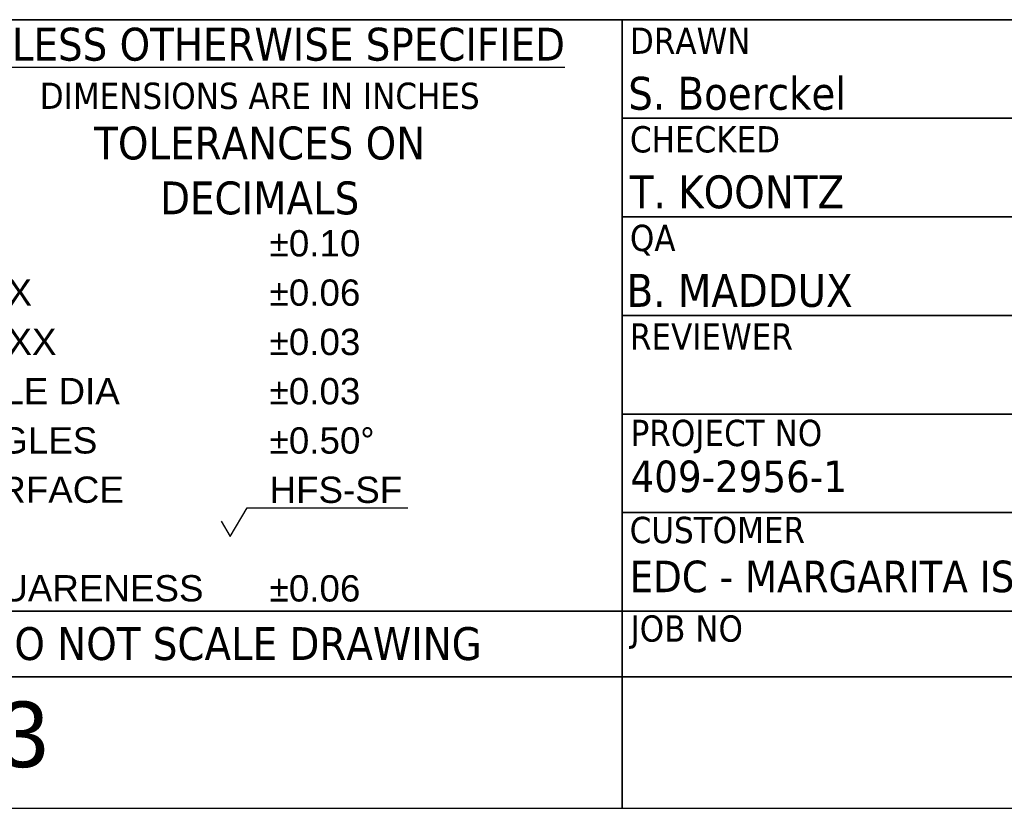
# Paper-space layout 'SHEET_2' of a CAD drawing. Header units: inches. Extents: x 2 to 369, y 6 to 267.
# Tile 44 of 64: x 186 to 216, y 6 to 30. Entities that reach past the tile are written whole.
import ezdxf
from ezdxf.enums import TextEntityAlignment as Align

# ---------------------------------------------------------------- set-up
doc = ezdxf.new("R2010")
doc.units = ezdxf.units.IN
doc.header["$LTSCALE"] = 8
doc.header["$MEASUREMENT"] = 0
doc.layers.get('0').update_dxf_attribs({"lineweight": 25})
doc.layers.get('DEFPOINTS').update_dxf_attribs({"lineweight": 25})
for name, color, linetype, lineweight in [('BORDER', 7, 'Continuous', 25), ('BORDER_INFO', 7, 'Continuous', 25), ('BORDER_TEXT', 7, 'Continuous', 25), ('Title (ANSI)', 7, 'Continuous', 50)]:
    doc.layers.add(name, color=color, linetype=linetype, lineweight=lineweight)
doc.styles.add('Note Text (ANSI)', font='tahoma.ttf')
doc.styles.get("Standard").update_dxf_attribs({"font": 'arial.ttf'})
doc.styles.add('Text Style148', font='tahoma.ttf')
doc.styles.add('Text Style149', font='tahoma.ttf')
doc.styles.add('Text Style153', font='arial.ttf')
doc.styles.add('Text Style154', font='tahoma.ttf')
doc.styles.add('Text Style154_163', font='tahoma.ttf')
doc.styles.add('Text Style190', font='tahoma.ttf', dxfattribs={"width": 0.9})
doc.styles.add('Text Style211', font='tahoma.ttf', dxfattribs={"width": 0.867521})

# ---------------------------------------------------------------- blocks, each defined once
blk = doc.blocks.new('Borders ProEnergy ANSI-D')
at = {"layer": 'BORDER', "lineweight": 35}
for p, q in [((33.25, 1.25), (0.75, 1.25)), ((25.5, 0.75), (25.5, 1.25))]:
    blk.add_line(p, q, dxfattribs=at)
at = {"layer": 'DEFPOINTS'}
blk.add_line((0.25, 0.75), (33.75, 0.75), dxfattribs=at)
at = {"layer": 'BORDER_TEXT', "style": 'Text Style153'}
blk.add_text('3', height=0.25, dxfattribs=at).set_placement((23.125, 0.90625))
blk = doc.blocks.new('Title Blocks PROSERVICES - NO WT')
at = {"layer": 'BORDER', "lineweight": 35}
for p, q in [((5, 7.45), (-1.3056, 7.45)), ((5, 7.45), (5, 4.95)), ((12.75, 7.45), (5, 7.45)), ((5, 7.075), (7.75, 7.075)), ((5, 6.7), (7.75, 6.7)), ((5, 6.325), (7.75, 6.325)), ((5, 5.95), (7.75, 5.95)), ((5, 5.575), (7.75, 5.575)), ((5, 5.2), (2.176, 5.2)), ((7.75, 5.2), (5, 5.2)), ((-1.3056, 4.95), (5, 4.95)), ((5, 4.95), (12.75, 4.95))]:
    blk.add_line(p, q, dxfattribs=at)
at = {"layer": 'BORDER_INFO'}
for p, q in [((3.5107, 5.4841), (3.5757, 5.5936)), ((3.5757, 5.5936), (4.1852, 5.5936)), ((3.4765, 5.5422), (3.5107, 5.4841))]:
    blk.add_line(p, q, dxfattribs=at)
at = {"layer": 'BORDER_INFO', "style": 'Text Style154'}
for s, p in [('DRAWN', (5.03, 7.42)), ('CHECKED', (5.03, 7.045)), ('QA', (5.03, 6.67)), ('REVIEWER', (5.03, 6.295)), ('PROJECT NO', (5.0327, 5.928)), ('CUSTOMER', (5.0289, 5.5588)), ('JOB NO', (5.0324, 5.184))]:
    blk.add_text(s, height=0.1, dxfattribs=at).set_placement(p, align=Align.TOP_LEFT)
at = {"layer": 'BORDER_INFO', "style": 'Text Style149'}
blk.add_text('DO NOT SCALE DRAWING', height=0.125, dxfattribs=at).set_placement((3.5217, 5.0767), align=Align.MIDDLE_CENTER)
at = {"layer": 'BORDER_INFO', "insert": (3.6228, 7.4193), "char_height": 0.075, "width": 2.743404, "attachment_point": 2, "line_spacing_factor": 1.002201, "style": 'Text Style154_163'}
blk.add_mtext('\\fTahoma|b0|i0;\\H0.1250;\\LUNLESS OTHERWISE SPECIFIED\\P\\l\\fTahoma|b0|i0;\\H0.1000;DIMENSIONS ARE IN INCHES\\P\\fTahoma|b0|i0;\\H0.1250;TOLERANCES ON\\PDECIMALS', dxfattribs=at)
at = {"layer": 'BORDER_INFO', "char_height": 0.1, "attachment_point": 1, "line_spacing_factor": 1.125}
for s, insert, width in [('\\fAIGDT|b0|i0;\\H0.1000;`\\fArial|b0|i0;\\H0.1000;0.10\\P\\fAIGDT|b0|i0;\\H0.1000;`\\fArial|b0|i0;\\H0.1000;0.06\\P\\fAIGDT|b0|i0;\\H0.1000;`\\fArial|b0|i0;\\H0.1000;0.03\\P\\fAIGDT|b0|i0;\\H0.1000;`\\fArial|b0|i0;\\H0.1000;0.03\\P\\fAIGDT|b0|i0;\\H0.1000;`\\fArial|b0|i0;\\H0.1000;0.50\\fAIGDT|b0|i0;\\H0.1000;~\\P\\fArial|b0|i0;\\H0.1000;HFS-SF\\P \\P\\fAIGDT|b0|i0;\\H0.1000;`\\fArial|b0|i0;\\H0.1000;0.06', (3.6602, 6.6494), 1.277249), ('\\fArial|b0|i0;\\H0.1000;X.X\\PX.XX\\PX.XXX\\fArial|b1|i0;\\H0.1000;\\L\\P\\l\\fArial|b0|i0;\\H0.1000;HOLE DIA\\fArial|b1|i0;\\H0.1000;\\L\\P\\l\\fArial|b0|i0;\\H0.1000;ANGLES\\PSURFACE\\P \\PSQUARENESS', (2.4388, 6.6498), 0.970732)]:
    blk.add_mtext(s, dxfattribs=dict(at, insert=insert, width=width))
at = {"layer": 'Title (ANSI)'}
for tag, p, height, style in [('AUTHOR_001', (5.0235, 7.1076), 0.125, 'Text Style149'), ('CREATION_DATE_001', (6.761, 7.1322), 0.125, 'Text Style149'), ('CHECKED_BY_001', (5.03, 6.7326), 0.125, 'Text Style149'), ('CHECKED_DATE_001', (6.7709, 6.7572), 0.125, 'Text Style149'), ('ENG_APPROVED_BY_001', (5.0173, 6.3576), 0.125, 'Text Style149'), ('ENG_APPROVAL_DATE_001', (6.7673, 6.3822), 0.125, 'Text Style149'), ('SUBJECT_001', (7.7586, 5.7965), 0.18, 'Text Style148'), ('PROJECT_001', (5.0323, 5.6529), 0.12, 'Note Text (ANSI)'), ('Sheet_Size_001', (7.9108, 5.285), 0.18, 'Text Style148'), ('Sheet_Revision_001', (12.4523, 5.3112), 0.125, 'Text Style149'), ('COMPANY_001', (5.0289, 5.2721), 0.12, 'Note Text (ANSI)')]:
    blk.add_attdef(tag, p, '', height=height, dxfattribs=dict(at, style=style))
for tag, p, height, style, width in [('TITLE_001', (7.7697, 6.4705), 0.18, 'Text Style190', 0.9), ('DESCRIPTION_001', (7.7987, 6.1246), 0.18, 'Text Style190', 0.9), ('SCALE_001', (8.247, 5.0388), 0.12, 'Text Style211', 0.8675)]:
    blk.add_attdef(tag, p, '', height=height, dxfattribs=dict(at, style=style, width=width))
at = {"layer": 'Title (ANSI)', "style": 'Note Text (ANSI)'}
for tag, p in [('MFG_APPROVED_BY', (5.03, 6.1007)), ('MFG_APPROVED_DATE', (6.78, 6.1018)), ('COST_CENTER', (5.5587, 5.1443))]:
    blk.add_attdef(tag, text='', height=0.12, dxfattribs=at).set_placement(p, align=Align.TOP_LEFT)
blk.add_attdef('ML', text='', height=0.12, dxfattribs=at).set_placement((8.7685, 5.3911), align=Align.MIDDLE_CENTER)

psp = doc.layouts.new('SHEET_2')

# ---------------------------------------------------------------- block references
at = {"xscale": 8, "yscale": 8, "zscale": 8}
psp.add_blockref('Borders ProEnergy ANSI-D', (0, 0), dxfattribs=at)
ref = psp.add_blockref('Title Blocks PROSERVICES - NO WT', (164, -29.6), dxfattribs=dict(xscale=8, yscale=8, zscale=8))
ref.add_attrib('AUTHOR_001', 'S. Boerckel', (204.188, 27.261), dxfattribs={"layer": 'Title (ANSI)', "height": 1, "style": 'Text Style149'})
ref.add_attrib('CHECKED_BY_001', 'T. KOONTZ', (204.24, 24.261), dxfattribs={"layer": 'Title (ANSI)', "height": 1, "style": 'Text Style149'})
ref.add_attrib('ENG_APPROVED_BY_001', 'B. MADDUX', (204.139, 21.261), dxfattribs={"layer": 'Title (ANSI)', "height": 1, "style": 'Text Style149'})
ref.add_attrib('PROJECT_001', '409-2956-1', (204.259, 15.623), dxfattribs={"layer": 'Title (ANSI)', "height": 0.96, "style": 'Note Text (ANSI)'})
ref.add_attrib('COMPANY_001', 'EDC - MARGARITA ISLAND', (204.231, 12.577), dxfattribs={"layer": 'Title (ANSI)', "height": 0.96, "style": 'Note Text (ANSI)'})

doc.saveas('drawing.dxf')
